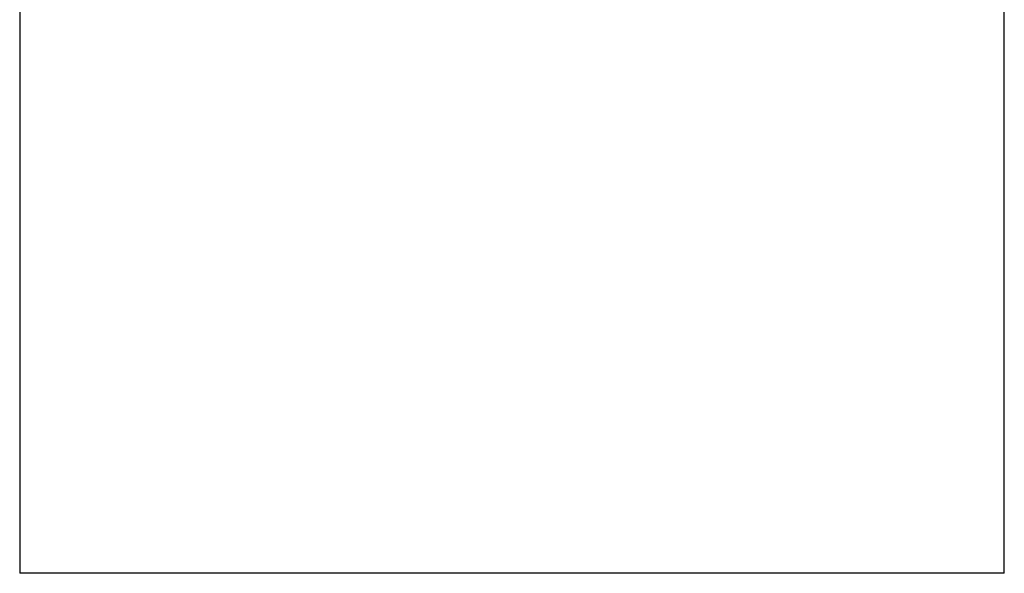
# Model space of a CAD drawing. Header units: millimetres. Extents: x 8 to 763, y 12 to 751.
# Tile 19 of 100: x 332 to 380, y 564 to 592. Entities that reach past the tile are written whole.
import ezdxf

# ---------------------------------------------------------------- set-up
doc = ezdxf.new("R2010")
doc.units = ezdxf.units.MM

msp = doc.modelspace()

# ---------------------------------------------------------------- linework, layer by layer
at = {"color": 7, "linetype": 'Continuous', "lineweight": 30}
for p, q in [((331.72, 630.885), (331.72, 564.473)), ((379.92, 564.473), (379.92, 630.91))]:
    msp.add_line(p, q, dxfattribs=at)
msp.add_open_spline([(379.919, 564.473), (379.919, 564.473), (379.921, 564.473), (379.913, 564.473), (379.897, 564.473), (379.872, 564.473), (379.84, 564.473), (379.802, 564.473), (379.756, 564.473), (379.702, 564.473), (379.641, 564.473), (379.572, 564.473), (379.495, 564.473), (379.411, 564.473), (379.319, 564.473), (379.219, 564.473), (379.107, 564.473), (378.981, 564.473), (378.839, 564.473), (378.687, 564.473), (378.525, 564.473), (378.353, 564.473), (378.181, 564.473), (378.009, 564.473), (377.839, 564.473), (377.663, 564.473), (377.479, 564.473), (377.289, 564.473), (377.091, 564.473), (376.886, 564.473), (376.673, 564.473), (376.454, 564.473), (376.228, 564.473), (375.995, 564.473), (375.732, 564.473), (375.436, 564.473), (375.105, 564.473), (374.762, 564.473), (374.409, 564.473), (374.045, 564.473), (373.665, 564.473), (373.269, 564.473), (372.857, 564.473), (372.434, 564.473), (371.999, 564.473), (371.554, 564.473), (371.097, 564.473), (370.631, 564.473), (370.185, 564.473), (369.761, 564.473), (369.362, 564.473), (368.958, 564.473), (368.547, 564.473), (368.13, 564.473), (367.707, 564.473), (367.28, 564.473), (366.846, 564.473), (366.406, 564.473), (365.961, 564.473), (365.511, 564.473), (365.035, 564.473), (364.532, 564.473), (364.003, 564.473), (363.469, 564.473), (362.956, 564.473), (362.466, 564.473), (362, 564.473), (361.531, 564.473), (361.058, 564.473), (360.583, 564.473), (360.104, 564.473), (359.624, 564.473), (359.125, 564.473), (358.605, 564.473), (358.066, 564.473), (357.525, 564.473), (356.99, 564.473), (356.462, 564.473), (355.94, 564.473), (355.417, 564.473), (354.907, 564.473), (354.41, 564.473), (353.925, 564.473), (353.442, 564.473), (352.958, 564.473), (352.475, 564.473), (351.992, 564.473), (351.508, 564.473), (351.024, 564.473), (350.542, 564.473), (350.062, 564.473), (349.583, 564.473), (349.084, 564.473), (348.566, 564.473), (348.029, 564.473), (347.496, 564.473), (346.988, 564.473), (346.507, 564.473), (346.051, 564.473), (345.598, 564.473), (345.15, 564.473), (344.705, 564.473), (344.287, 564.473), (343.894, 564.473), (343.526, 564.473), (343.162, 564.473), (342.801, 564.473), (342.444, 564.473), (342.09, 564.473), (341.74, 564.473), (341.393, 564.473), (341.05, 564.473), (340.712, 564.473), (340.378, 564.473), (340.032, 564.473), (339.676, 564.473), (339.311, 564.473), (338.953, 564.473), (338.601, 564.473), (338.256, 564.473), (337.935, 564.473), (337.637, 564.473), (337.361, 564.473), (337.09, 564.473), (336.825, 564.473), (336.566, 564.473), (336.312, 564.473), (336.063, 564.473), (335.82, 564.473), (335.583, 564.473), (335.352, 564.473), (335.128, 564.473), (334.899, 564.473), (334.667, 564.473), (334.433, 564.473), (334.209, 564.473), (333.993, 564.473), (333.786, 564.473), (333.599, 564.473), (333.429, 564.473), (333.275, 564.473), (333.128, 564.473), (332.988, 564.473), (332.856, 564.473), (332.73, 564.473), (332.611, 564.473), (332.499, 564.473), (332.394, 564.473), (332.297, 564.473), (332.207, 564.473), (332.116, 564.473), (332.027, 564.473), (331.944, 564.473), (331.874, 564.473), (331.816, 564.473), (331.772, 564.473), (331.74, 564.473), (331.722, 564.473), (331.722, 564.473), (331.721, 564.473)], degree=3, knots=[0, 0, 0, 0, 0.001599, 0.00818, 0.014759, 0.020377, 0.025994, 0.031611, 0.037244, 0.042877, 0.04851, 0.054191, 0.059872, 0.065553, 0.07125, 0.076948, 0.082645, 0.089198, 0.095753, 0.102306, 0.108885, 0.115464, 0.122043, 0.127658, 0.133274, 0.13889, 0.144522, 0.150154, 0.155786, 0.161466, 0.167147, 0.172827, 0.178523, 0.18422, 0.189917, 0.197333, 0.20475, 0.212166, 0.219618, 0.227072, 0.234524, 0.242315, 0.250106, 0.257916, 0.265726, 0.273594, 0.281462, 0.289349, 0.297236, 0.303651, 0.310068, 0.316484, 0.322899, 0.329356, 0.335815, 0.342273, 0.34873, 0.355246, 0.361762, 0.368289, 0.374817, 0.382273, 0.38973, 0.397203, 0.404676, 0.411067, 0.41746, 0.423852, 0.430244, 0.436676, 0.44311, 0.449544, 0.455976, 0.463133, 0.470289, 0.47746, 0.48463, 0.491524, 0.498417, 0.505324, 0.512231, 0.518639, 0.525049, 0.531458, 0.53789, 0.544323, 0.550755, 0.557259, 0.563764, 0.570269, 0.576797, 0.583326, 0.589855, 0.597315, 0.604774, 0.61225, 0.619726, 0.626285, 0.632844, 0.639402, 0.645986, 0.652571, 0.659155, 0.664775, 0.670395, 0.676015, 0.681651, 0.687287, 0.692922, 0.698606, 0.70429, 0.709974, 0.715674, 0.721374, 0.727074, 0.733628, 0.740184, 0.746738, 0.753318, 0.759899, 0.766479, 0.772097, 0.777715, 0.783332, 0.788965, 0.794599, 0.800232, 0.805913, 0.811595, 0.817276, 0.822974, 0.828672, 0.834369, 0.840922, 0.847476, 0.854029, 0.860608, 0.867187, 0.873765, 0.879381, 0.884997, 0.890613, 0.896244, 0.901876, 0.907508, 0.913188, 0.918868, 0.924548, 0.930245, 0.935941, 0.941638, 0.949054, 0.956471, 0.963888, 0.97134, 0.978794, 0.986247, 0.994038, 1, 1, 1, 1], dxfattribs=at)

doc.saveas('drawing.dxf')
